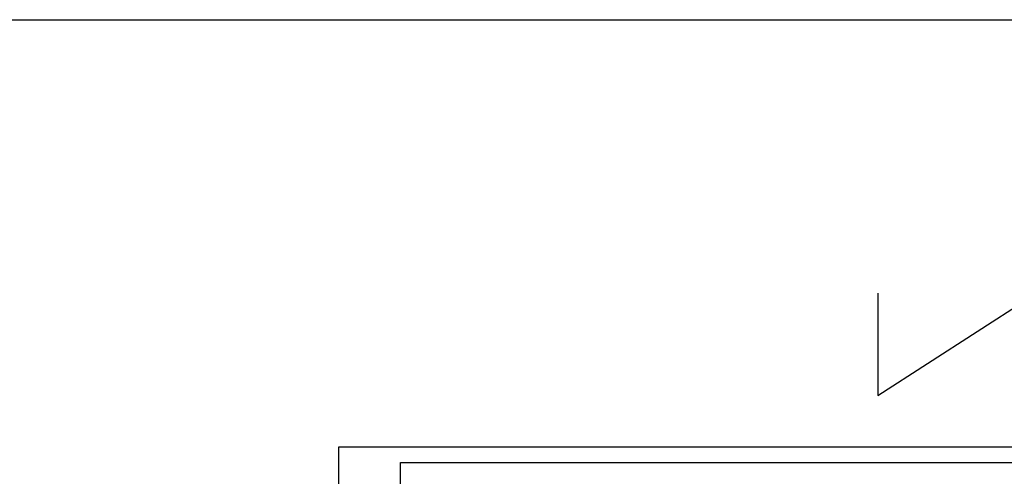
# Model space of a CAD drawing. Extents: x -119078 to 1619993, y 264752 to 340742.
# Tile 87 of 220: x 485464 to 517316, y 325963 to 340742. Entities that reach past the tile are written whole.
import ezdxf

# ---------------------------------------------------------------- set-up
doc = ezdxf.new("R2010")
doc.units = 0
doc.header["$MEASUREMENT"] = 0
doc.linetypes.add('CONTI', pattern=[0])
doc.layers.get('0').update_dxf_attribs({"color": 250, "linetype": 'CONTI'})
doc.layers.add('PDF _Геометрия', color=250, linetype='Continuous')

msp = doc.modelspace()

# ---------------------------------------------------------------- linework, layer by layer
at = {"color": 3}
for p, q in [((513221.221, 328582.613), (519749.847, 332791.002)), ((513221.221, 331891.499), (513221.221, 328582.613))]:
    msp.add_line(p, q, dxfattribs=at)
msp.add_lwpolyline([(919564.339, 264752.208), (-119077.586, 264752.208), (-119077.586, 340741.932), (919564.339, 340741.932)], close=True, dxfattribs=at)
at = {"layer": 'PDF _Геометрия', "lineweight": -3}
msp.add_line((495788.848, 297220.375), (495788.848, 326913.75), dxfattribs=at)
msp.add_lwpolyline([(495788.848, 326913.75), (537784.612, 326913.75), (537784.612, 297220.375), (495788.848, 297220.375)], dxfattribs=at)
at = {"layer": 'PDF _Геометрия', "lineweight": 30}
msp.add_lwpolyline([(497787.033, 326414.204), (537285.066, 326414.204), (537285.066, 297719.921), (497787.033, 297719.921)], close=True, dxfattribs=at)

doc.saveas('drawing.dxf')
